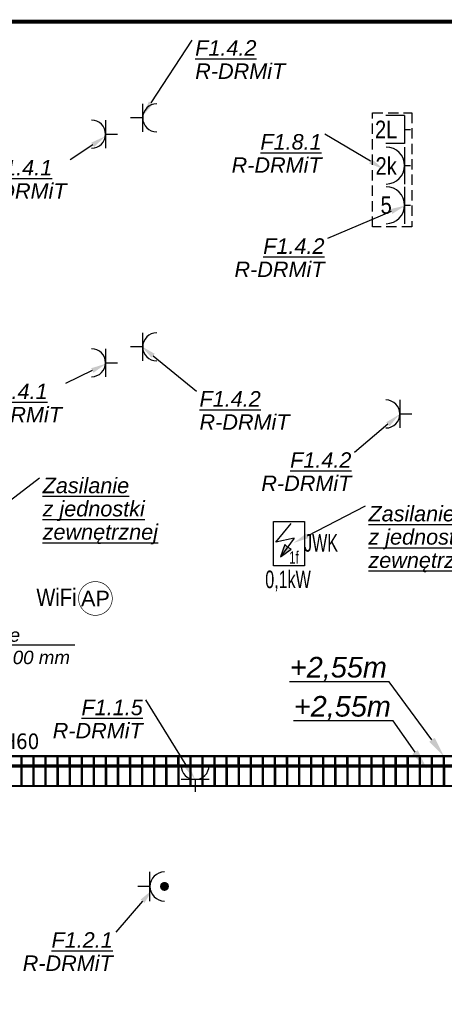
# Model space of a CAD drawing. Header units: millimetres. Extents: x 667417 to 821619, y 904330 to 1017710.
# Tile 7 of 13: x 688465 to 692580, y 910643 to 920178. Entities that reach past the tile are written whole.
import ezdxf
from ezdxf import colors
from ezdxf.entities.mleader import LeaderData, LeaderLine
from ezdxf.enums import TextEntityAlignment as Align
from ezdxf.math import Vec2, Vec3

# ---------------------------------------------------------------- set-up
doc = ezdxf.new("R2010")
doc.units = ezdxf.units.MM
doc.linetypes.add('DASHED', pattern=[0.75, 0.5, -0.25])
for name, color, linetype in [('_IE_Adresacja obwodów', 246, 'Continuous'), ('_IE_Gniazda_230V_IP20', 5, 'Continuous'), ('_IE_Gniazda_230V_IP44', 5, 'Continuous'), ('_IE_Punkty zasilania IE', 5, 'Continuous'), ('_IE_Strefy oddziaływania rozdzielnic elektrycznych', 240, 'Continuous'), ('_IE_Trasy kablowe IE', 150, 'Continuous'), ('_IE_Trasy kablowe IE - Power cable tray', 150, 'Continuous'), ('_IE_Trasy kablowe IT', 94, 'Continuous'), ('_IE_Zestaw_PEL', 5, 'Continuous')]:
    doc.layers.add(name, color=color, linetype=linetype)
doc.layers.add('_IE_otworowanie_opisy', color=10, linetype='Continuous', lineweight=25)
doc.layers.add('_IT_LAN_Gniazdo WIFI', color=104, linetype='Continuous', lineweight=35)
doc.styles.add('ARIAL', font='arial-narrow_[pl.allfont.net].ttf', dxfattribs={"width": 0.8})
doc.styles.add('IE_Koordynacja_tylko trasy$0$Standard', font='arial.ttf')
doc.styles.get("Standard").update_dxf_attribs({"font": 'ARIAL.TTF'})

# ---------------------------------------------------------------- blocks, each defined once
blk = doc.blocks.new('*U902')
at = {"layer": '_IE_Gniazda_230V_IP20', "color": 5}
for p, q in [((13.57, -13.57), (-13.57, -13.57)), ((0, -13.57), (0, -25.33))]:
    blk.add_line(p, q, dxfattribs=at)
blk.add_arc((0, 0), 13.57, 180, 0, dxfattribs=at)
blk = doc.blocks.new('*U927')
at = {"layer": '_IE_Gniazda_230V_IP20', "color": 5}
for p, q in [((13.57, 13.57), (13.57, -13.57)), ((13.57, 0), (25.33, 0))]:
    blk.add_line(p, q, dxfattribs=at)
blk.add_arc((0, 0), 13.57, 270, 90, dxfattribs=at)
blk = doc.blocks.new('*U2026')
at = {"layer": '_IE_Gniazda_230V_IP44'}
h = blk.add_hatch(color=256, dxfattribs=at)
edge = h.paths.add_edge_path()
edge.add_arc((-19.12, 18.26), 4.34, 0, 360)
for p, q in [((-33.23, 4.14), (-33.23, 32.37)), ((-33.24, 18.26), (-45, 18.26))]:
    blk.add_line(p, q, dxfattribs=at)
blk.add_circle((-19.12, 18.26), 3.62, dxfattribs=at)
blk.add_arc((-19.12, 18.26), 14.11, 90, 270, dxfattribs=at)
blk = doc.blocks.new('*U1223')
at = {"layer": '_IE_Gniazda_230V_IP20', "color": 5}
for p, q in [((-13.57, -13.57), (-13.57, 13.57)), ((-13.57, 0), (-25.33, 0))]:
    blk.add_line(p, q, dxfattribs=at)
blk.add_arc((0, 0), 13.57, 90, 270, dxfattribs=at)
blk = doc.blocks.new('*U1225')
at = {"layer": '_IE_Gniazda_230V_IP20', "color": 5}
for p, q in [((13.57, 13.57), (13.57, -13.57)), ((13.57, 0), (25.33, 0))]:
    blk.add_line(p, q, dxfattribs=at)
blk.add_arc((0, 0), 13.57, 270, 90, dxfattribs=at)
blk = doc.blocks.new('*U1757')
at = {"layer": '_IE_Zestaw_PEL', "color": 230, "linetype": 'DASHED', "ltscale": 20}
for p, q in [((17.16, -110.57), (17.16, 0)), ((17.16, 0), (55.28, 0)), ((55.28, 0), (55.28, -110.57)), ((55.28, -110.57), (17.16, -110.57))]:
    blk.add_line(p, q, dxfattribs=at)
at = {"layer": '_IE_Zestaw_PEL'}
for p, q in [((48.16, -2.66), (29.87, -2.66)), ((48.16, -2.66), (48.16, -29.83)), ((48.16, -16.1), (53.77, -16.1)), ((48.16, -29.83), (29.87, -29.83)), ((48.16, -33.23), (48.16, -69.06)), ((48.16, -51.15), (53.77, -51.15)), ((48.16, -71.66), (48.16, -107.49)), ((48.16, -89.57), (53.77, -89.57))]:
    blk.add_line(p, q, dxfattribs=at)
for centre in [(30.25, -51.15), (30.25, -89.57)]:
    blk.add_arc(centre, 17.91, 270, 90, dxfattribs=at)
at = {"layer": '_IE_Zestaw_PEL', "color": 240, "style": 'ARIAL', "flags": 12}
for tag, p in [('L2', (30.25, -16.1)), ('K2', (30.25, -51.15)), ('G2', (30.25, -89.57))]:
    blk.add_attdef(tag, text='', height=17, dxfattribs=at).set_placement(p, align=Align.MIDDLE)
blk = doc.blocks.new('*U2907')
at = {"layer": '_IT_LAN_Gniazdo WIFI', "color": 94, "linetype": 'ByBlock', "ltscale": 0.2, "const_width": 6.41}
blk.add_lwpolyline([(0, 163.4, 1), (0, -163.4, 1)], format="xyb", close=True, dxfattribs=at)
at = {"layer": '_IT_LAN_Gniazdo WIFI', "color": 94, "linetype": 'ByBlock', "ltscale": 0.2, "insert": (0, 0), "char_height": 150, "width": 47.09, "attachment_point": 5}
blk.add_mtext('AP', dxfattribs=at)
at = {"layer": '_IT_LAN_Gniazdo WIFI', "color": 240, "style": 'ARIAL', "flags": 12}
blk.add_attdef('WIFI', (-189.4, 177.2), '', height=170, dxfattribs=at)
blk = doc.blocks.new('*U2924')
h = blk.add_hatch()
h.set_pattern_fill('JIS_LC_8A', color=256, scale=15, angle=45)
h.set_pattern_definition([(90, (-6963.82, 50), (-117, 2e-14), []), (90, (-6953.21, 60.61), (-117, 2e-14), [])])
h.paths.add_polyline_path([(-9038.5, 91.7), (9038.5, 91.7), (9038.5, -91.7), (-9038.5, -91.7)])
for points in [[(-9038.5, 100), (9038.5, 100), (9038.5, -100), (-9038.5, -100)], [(-9038.5, 91.7), (9038.5, 91.7), (9038.5, -91.7), (-9038.5, -91.7)]]:
    blk.add_lwpolyline(points, close=True)
blk = doc.blocks.new('*U3269')
h = blk.add_hatch()
h.set_pattern_fill('JIS_LC_8A', color=256, scale=15, angle=45)
h.set_pattern_definition([(90, (8590.44, 2e-13), (-117, 2e-14), []), (90, (8601.04, 10.61), (-117, 2e-14), [])])
h.paths.add_polyline_path([(-9139.2, 41.7), (9139.2, 41.7), (9139.2, -41.7), (-9139.2, -41.7)])
for points in [[(-9139.2, 50), (9139.2, 50), (9139.2, -50), (-9139.2, -50)], [(-9139.2, 41.7), (9139.2, 41.7), (9139.2, -41.7), (-9139.2, -41.7)]]:
    blk.add_lwpolyline(points, close=True)
blk = doc.blocks.new('*U3255')
at = {"layer": '_IE_Punkty zasilania IE'}
blk.add_hatch(color=94, dxfattribs=at).paths.add_polyline_path([(6.79, 8.66), (17.26, 16.31), (13.72, 18.05), (10.99, 20.6)])
at = {"layer": '_IE_Punkty zasilania IE', "color": 0}
for p, q in [((0, 42.94), (30.1, 42.94)), ((0, 0), (0, 42.94)), ((30.1, 42.94), (30.1, 0)), ((30.1, 0), (0, 0))]:
    blk.add_line(p, q, dxfattribs=at)
at = {"layer": '_IE_Punkty zasilania IE', "color": 94}
for p, q in [((2.47, 22.96), (17.28, 41.04)), ((20.19, 26.82), (2.47, 22.96)), ((20.19, 26.82), (6.79, 8.66)), ((10.99, 20.6), (6.79, 8.66)), ((13.72, 18.05), (10.99, 20.6)), ((6.79, 8.66), (17.26, 16.31)), ((17.26, 16.31), (13.72, 18.05))]:
    blk.add_line(p, q, dxfattribs=at)
at = {"layer": '_IE_Punkty zasilania IE', "color": 0, "insert": (15.28, 14.2), "char_height": 12, "attachment_point": 1, "style": 'ARIAL'}
blk.add_mtext_dynamic_manual_height_columns('1f', width=17.6107, gutter_width=100, heights=[0], dxfattribs=at)
at = {"layer": '_IE_Punkty zasilania IE', "color": 0, "style": 'ARIAL', "width": 0.8, "flags": 12}
blk.add_attdef('URZADZENIE', text='', height=17, dxfattribs=at).set_placement((15.05, 47.86), align=Align.CENTER)

msp = doc.modelspace()

# ---------------------------------------------------------------- linework, layer by layer
at = {"layer": '_IE_Strefy oddziaływania rozdzielnic elektrycznych', "linetype": 'DASHED', "ltscale": 100, "const_width": 40}
msp.add_lwpolyline([(674461.8, 920158.2), (698582.9, 920158.2), (698582.9, 914771.1), (700863.3, 914771.1), (700863.3, 912577.2), (704561.4, 912577.2), (704561.4, 906467.7), (674461.8, 906467.7)], close=True, dxfattribs=at)

# ---------------------------------------------------------------- block references
at = {"layer": '_IE_Gniazda_230V_IP20', "xscale": 10, "yscale": 10, "zscale": 10}
for name, p in [('*U1223', (689792.7, 919227.4)), ('*U1225', (689161, 919069.6)), ('*U1223', (689792.7, 917009.4)), ('*U1225', (689161, 916856.1)), ('*U927', (692013.5, 916360.1)), ('*U902', (690164.5, 912955.5))]:
    msp.add_blockref(name, p, dxfattribs=at)
at = {"layer": '_IE_Gniazda_230V_IP44', "xscale": 10, "yscale": 10, "zscale": 10}
msp.add_blockref('*U2026', (690059.3, 911601.9), dxfattribs=at)
at = {"layer": '_IE_Punkty zasilania IE'}
ref = msp.add_blockref('*U3255', (690924, 914888.6), dxfattribs=dict(at, xscale=10, yscale=10, zscale=10))
ref.add_attrib('URZADZENIE', 'JWK', dxfattribs={"color": 0, "height": 170, "style": 'ARIAL', "width": 0.8, "flags": 12}).set_placement((691385.3, 915026.5), align=Align.CENTER)
ref.add_attrib('MOC', '0,1kW', dxfattribs={"color": 0, "height": 170, "style": 'ARIAL', "width": 0.8, "flags": 12}).set_placement((691065.5, 914673.1), align=Align.CENTER)
at = {"layer": '_IE_Trasy kablowe IE', "rotation": 180}
msp.add_blockref('*U2924', (691607.6, 912851.3), dxfattribs=at)
at = {"layer": '_IE_Trasy kablowe IT'}
msp.add_blockref('*U3269', (691504, 913001.3), dxfattribs=at)
at = {"layer": '_IE_Zestaw_PEL', "xscale": 10, "yscale": 10, "zscale": 10}
msp.add_blockref('*U1757', (691714, 919277.4), dxfattribs=at).add_auto_attribs({'L2': '2L', 'G2': '5', 'K2': '2k'})
at = {"layer": '_IT_LAN_Gniazdo WIFI'}
ref = msp.add_blockref('*U2907', (689198.7, 914573.2), dxfattribs=at)
ref.add_attrib('WIFI', 'WiFi', (688626.5, 914499.7), dxfattribs={"color": 240, "height": 170, "style": 'ARIAL', "flags": 12})

# ---------------------------------------------------------------- texts
at = {"layer": '_IE_Trasy kablowe IT', "insert": (687842.5, 913265.6), "char_height": 150, "attachment_point": 1}
msp.add_mtext('{\\fTahoma|b0|i0|c238|p34;K100H60}', dxfattribs=at)

# ---------------------------------------------------------------- leaders
at = {"layer": '_IE_Adresacja obwodów'}
ml = msp.add_multileader_mtext('Standard', dxfattribs=at)
ml.set_content('{\\L\\fArial|b0|i1|c238|p34;F1.4.2\\P\\lR-DRMiT}', color=256)
ml.set_leader_properties()
ml.build(insert=Vec2(0, 0))
ml.multileader.update_dxf_attribs({"has_dogleg": 0, "has_text_frame": 1, "text_left_attachment_type": 0, "text_right_attachment_type": 0, "dogleg_length": 0, "arrow_head_size": 150})
ctx = ml.context
ctx.base_point, ctx.char_height, ctx.arrow_head_size, ctx.landing_gap_size, ctx.plane_origin = Vec3(690135.8, 919979.9), 150, 150, 30, Vec3(687009.8, 912019.9)
ctx.left_attachment, ctx.right_attachment = 0, 0
notes = []
notes.append((ctx, [(0, (1, 1, 0), (690135.8, 919979.9), (1, 0), 0, [(0, [(689655.3, 919247.4)], 0, [])])]))
ctx.mtext.insert, ctx.mtext.width, ctx.mtext.line_spacing_factor, ctx.mtext.flow_direction = Vec3(690165.8, 919979.9), 800, 0.9, 5
ml = msp.add_multileader_mtext('Standard', dxfattribs=at)
ml.set_content('{\\L\\fArial|b0|i1|c238|p34;F1.4.1\\P\\lR-DRMiT}', color=256)
ml.set_leader_properties()
ml.build(insert=Vec2(0, 0))
ml.multileader.update_dxf_attribs({"has_dogleg": 0, "has_text_frame": 1, "text_left_attachment_type": 0, "text_right_attachment_type": 0, "dogleg_length": 0, "arrow_head_size": 150})
ctx = ml.context
ctx.base_point, ctx.char_height, ctx.arrow_head_size, ctx.landing_gap_size, ctx.plane_origin = Vec3(688011.6, 918820), 150, 150, 30, Vec3(684989.6, 910773.2)
ctx.left_attachment, ctx.right_attachment, ctx.text_align_type = 0, 0, 1
notes.append((ctx, [(0, (1, 1, 0), (688954.4, 918820), (-1, 0), 0, [(0, [(689296.7, 919050.5)], 0, [])])]))
ctx.mtext.insert, ctx.mtext.width, ctx.mtext.alignment, ctx.mtext.line_spacing_factor, ctx.mtext.flow_direction = Vec3(688483, 918820), 800, 2, 0.9, 5
ml = msp.add_multileader_mtext('Standard', dxfattribs=at)
ml.set_content('{\\L\\fArial|b0|i1|c238|p34;F1.8.1\\P\\lR-DRMiT}', color=256)
ml.set_leader_properties()
ml.build(insert=Vec2(0, 0))
ml.multileader.update_dxf_attribs({"has_dogleg": 0, "has_text_frame": 1, "text_left_attachment_type": 0, "text_right_attachment_type": 0, "dogleg_length": 0, "arrow_head_size": 150})
ctx = ml.context
ctx.base_point, ctx.char_height, ctx.arrow_head_size, ctx.landing_gap_size, ctx.plane_origin = Vec3(690478.5, 919070.2), 150, 150, 30, Vec3(687397.3, 912085.6)
ctx.left_attachment, ctx.right_attachment, ctx.text_align_type = 0, 0, 2
notes.append((ctx, [(0, (1, 1, 0), (691421.3, 919070.2), (-1, 0), 0, [(0, [(691993.2, 918730)], 0, [])])]))
ctx.mtext.insert, ctx.mtext.width, ctx.mtext.alignment, ctx.mtext.line_spacing_factor, ctx.mtext.flow_direction = Vec3(691391.3, 919070.2), 800, 3, 0.9, 5
ml = msp.add_multileader_mtext('Standard', dxfattribs=at)
ml.set_content('{\\L\\fArial|b0|i1|c238|p34;F1.4.2\\P\\lR-DRMiT}', color=256)
ml.set_leader_properties()
ml.build(insert=Vec2(0, 0))
ml.multileader.update_dxf_attribs({"has_dogleg": 0, "has_text_frame": 1, "text_left_attachment_type": 0, "text_right_attachment_type": 0, "dogleg_length": 0, "arrow_head_size": 150})
ctx = ml.context
ctx.base_point, ctx.char_height, ctx.arrow_head_size, ctx.landing_gap_size, ctx.plane_origin = Vec3(690506.2, 918060.7), 150, 150, 30, Vec3(687610.2, 910100.7)
ctx.left_attachment, ctx.right_attachment, ctx.text_align_type = 0, 0, 2
notes.append((ctx, [(0, (1, 1, 0), (691449, 918060.7), (-1, 0), 0, [(0, [(692204.6, 918378.9)], 0, [])])]))
ctx.mtext.insert, ctx.mtext.width, ctx.mtext.alignment, ctx.mtext.line_spacing_factor, ctx.mtext.flow_direction = Vec3(691419, 918060.7), 800, 3, 0.9, 5
ml = msp.add_multileader_mtext('Standard', dxfattribs=at)
ml.set_content('{\\L\\fArial|b0|i1|c238|p34;F1.4.2\\P\\lR-DRMiT}', color=256)
ml.set_leader_properties()
ml.build(insert=Vec2(0, 0))
ml.multileader.update_dxf_attribs({"has_dogleg": 0, "has_text_frame": 1, "text_left_attachment_type": 0, "text_right_attachment_type": 0, "dogleg_length": 0, "arrow_head_size": 150})
ctx = ml.context
ctx.base_point, ctx.char_height, ctx.arrow_head_size, ctx.landing_gap_size, ctx.plane_origin = Vec3(690177.5, 916581.5), 150, 150, 30, Vec3(687051.5, 908621.5)
ctx.left_attachment, ctx.right_attachment = 0, 0
notes.append((ctx, [(0, (1, 1, 0), (690177.5, 916581.5), (1, 0), 0, [(0, [(689641.5, 917018.3)], 0, [])])]))
ctx.mtext.insert, ctx.mtext.width, ctx.mtext.line_spacing_factor, ctx.mtext.flow_direction = Vec3(690207.5, 916581.5), 800, 0.9, 5
ml = msp.add_multileader_mtext('Standard', dxfattribs=at)
ml.set_content('{\\L\\fArial|b0|i1|c238|p34;F1.4.1\\P\\lR-DRMiT}', color=256)
ml.set_leader_properties()
ml.build(insert=Vec2(0, 0))
ml.multileader.update_dxf_attribs({"has_dogleg": 0, "has_text_frame": 1, "text_left_attachment_type": 0, "text_right_attachment_type": 0, "dogleg_length": 0, "arrow_head_size": 150})
ctx = ml.context
ctx.base_point, ctx.char_height, ctx.arrow_head_size, ctx.landing_gap_size, ctx.plane_origin = Vec3(687966.8, 916653.5), 150, 150, 30, Vec3(684995.5, 908569.6)
ctx.left_attachment, ctx.right_attachment, ctx.text_align_type = 0, 0, 1
notes.append((ctx, [(0, (1, 1, 0), (688909.6, 916653.5), (-1, 0), 0, [(0, [(689302.6, 916846.9)], 0, [])])]))
ctx.mtext.insert, ctx.mtext.width, ctx.mtext.alignment, ctx.mtext.line_spacing_factor, ctx.mtext.flow_direction = Vec3(688438.2, 916653.5), 800, 2, 0.9, 5
ml = msp.add_multileader_mtext('Standard', dxfattribs=at)
ml.set_content('{\\L\\fArial|b0|i1|c238|p34;F1.4.2\\P\\lR-DRMiT}', color=256)
ml.set_leader_properties()
ml.build(insert=Vec2(0, 0))
ml.multileader.update_dxf_attribs({"has_dogleg": 0, "has_text_frame": 1, "text_left_attachment_type": 0, "text_right_attachment_type": 0, "dogleg_length": 0, "arrow_head_size": 150})
ctx = ml.context
ctx.base_point, ctx.char_height, ctx.arrow_head_size, ctx.landing_gap_size, ctx.plane_origin = Vec3(690766.6, 915988.4), 150, 150, 30, Vec3(687694.7, 907755)
ctx.left_attachment, ctx.right_attachment, ctx.text_align_type = 0, 0, 2
notes.append((ctx, [(0, (1, 1, 0), (691709.4, 915988.4), (-1, 0), 0, [(0, [(692146.9, 916357.1)], 0, [])])]))
ctx.mtext.insert, ctx.mtext.width, ctx.mtext.alignment, ctx.mtext.line_spacing_factor, ctx.mtext.flow_direction = Vec3(691679.4, 915988.4), 800, 3, 0.9, 5
ml = msp.add_multileader_mtext('Standard', dxfattribs=at)
ml.set_content('{\\L\\fArial|b0|i1|c238|p34;Zasilanie\\Pz jednostki\\Pzewnętrznej}', color=256)
ml.set_leader_properties()
ml.build(insert=Vec2(0, 0))
ml.multileader.update_dxf_attribs({"has_dogleg": 0, "has_text_frame": 1, "text_left_attachment_type": 0, "text_right_attachment_type": 0, "dogleg_length": 0, "arrow_head_size": 150})
ctx = ml.context
ctx.base_point, ctx.char_height, ctx.arrow_head_size, ctx.landing_gap_size, ctx.plane_origin = Vec3(688657.4, 915742.8), 150, 150, 30, Vec3(685502.2, 906933.1)
ctx.left_attachment, ctx.right_attachment = 0, 0
notes.append((ctx, [(0, (1, 1, 0), (688657.4, 915742.8), (1, 0), 0, [(0, [(687934.3, 915187.3)], 0, [])])]))
ctx.mtext.insert, ctx.mtext.width, ctx.mtext.line_spacing_factor, ctx.mtext.flow_direction = Vec3(688687.4, 915742.8), 1316.195, 0.9, 5
ml = msp.add_multileader_mtext('Standard', dxfattribs=at)
ml.set_content('{\\L\\fArial|b0|i1|c238|p34;Zasilanie\\Pz jednostki\\Pzewnętrznej}', color=256)
ml.set_leader_properties()
ml.build(insert=Vec2(0, 0))
ml.multileader.update_dxf_attribs({"has_dogleg": 0, "has_text_frame": 1, "text_left_attachment_type": 0, "text_right_attachment_type": 0, "dogleg_length": 0, "arrow_head_size": 150})
ctx = ml.context
ctx.base_point, ctx.char_height, ctx.arrow_head_size, ctx.landing_gap_size, ctx.plane_origin = Vec3(691814.6, 915469.5), 150, 150, 30, Vec3(688687.3, 906857.1)
ctx.left_attachment, ctx.right_attachment = 0, 0
notes.append((ctx, [(0, (1, 1, 0), (691814.6, 915469.5), (1, 0), 0, [(0, [(691119.4, 915111.3)], 0, [])])]))
ctx.mtext.insert, ctx.mtext.width, ctx.mtext.line_spacing_factor, ctx.mtext.flow_direction = Vec3(691844.6, 915469.5), 1240.796, 0.9, 5
ml = msp.add_multileader_mtext('Standard', dxfattribs=at)
ml.set_content('{\\L\\fArial|b0|i1|c238|p34;F1.1.5\\P\\lR-DRMiT}', color=256)
ml.set_leader_properties()
ml.build(insert=Vec2(0, 0))
ml.multileader.update_dxf_attribs({"has_dogleg": 0, "has_text_frame": 1, "text_left_attachment_type": 0, "text_right_attachment_type": 0, "dogleg_length": 0, "arrow_head_size": 150})
ctx = ml.context
ctx.base_point, ctx.char_height, ctx.arrow_head_size, ctx.landing_gap_size, ctx.plane_origin = Vec3(688744.7, 913593.1), 150, 150, 30, Vec3(685663.4, 905224.3)
ctx.left_attachment, ctx.right_attachment, ctx.text_align_type = 0, 0, 2
notes.append((ctx, [(0, (1, 1, 0), (689687.6, 913593.1), (-1, 0), 0, [(0, [(690164.5, 912820.6)], 0, [])])]))
ctx.mtext.insert, ctx.mtext.width, ctx.mtext.alignment, ctx.mtext.line_spacing_factor, ctx.mtext.flow_direction = Vec3(689657.6, 913593.1), 800, 3, 0.9, 5
ml = msp.add_multileader_mtext('Standard', dxfattribs=at)
ml.set_content('{\\L\\fArial|b0|i1|c238|p34;F1.2.1\\P\\lR-DRMiT}', color=256)
ml.set_leader_properties()
ml.build(insert=Vec2(0, 0))
ml.multileader.update_dxf_attribs({"has_dogleg": 0, "has_text_frame": 1, "text_left_attachment_type": 0, "text_right_attachment_type": 0, "dogleg_length": 0, "arrow_head_size": 150})
ctx = ml.context
ctx.base_point, ctx.char_height, ctx.arrow_head_size, ctx.landing_gap_size, ctx.plane_origin = Vec3(688454.2, 911341.2), 150, 150, 30, Vec3(685252.7, 904158.5)
ctx.left_attachment, ctx.right_attachment, ctx.text_align_type = 0, 0, 2
notes.append((ctx, [(0, (1, 1, 0), (689397, 911341.2), (-1, 0), 0, [(0, [(689753.7, 911754.8)], 0, [])])]))
ctx.mtext.insert, ctx.mtext.width, ctx.mtext.alignment, ctx.mtext.line_spacing_factor, ctx.mtext.flow_direction = Vec3(689367, 911341.2), 800, 3, 0.9, 5
at = {"layer": '_IE_otworowanie_opisy', "linetype": 'ByBlock'}
ml = msp.add_multileader_mtext('Standard', dxfattribs=at)
ml.set_content('{\\fArial|b0|i1|c238|p34;Otwór w ścianie \\Pwymiary 360x100 mm\\PS=+2,53m}', color=1)
ml.set_leader_properties()
ml.build(insert=Vec2(0, 0))
ml.multileader.update_dxf_attribs({"has_text_frame": 1, "text_left_attachment_type": 6, "text_right_attachment_type": 6, "dogleg_length": 0.36, "arrow_head_size": 150})
ctx = ml.context
ctx.base_point, ctx.char_height, ctx.arrow_head_size, ctx.landing_gap_size, ctx.plane_origin, ctx.plane_x_axis, ctx.plane_y_axis = Vec3(687166.5, 914126.4), 130, 150, 20, Vec3(715538.3, 897275.4), Vec3(1, -0.000598), Vec3(0.000598, 1)
ctx.left_attachment, ctx.right_attachment = 6, 6
notes.append((ctx, [(0, (1, 1, 0), (687094.1, 914126.5), (1, -0.000598), 72.4, [(2, [(686624.3, 913092.2), (687094.1, 914126.5)], 0, [])])]))
ctx.mtext.insert, ctx.mtext.text_direction, ctx.mtext.rotation, ctx.mtext.width, ctx.mtext.flow_direction = Vec3(687186.6, 914284.9), Vec3(1, -0.000598), 6.282588, 2778.303, 5
at = {"layer": '_IE_Trasy kablowe IE - Power cable tray'}
ml = msp.add_multileader_mtext('Standard', dxfattribs=at)
ml.set_content('{\\fArial|b0|i1|c238|p34;+2,55m}', color=256, style='IE_Koordynacja_tylko trasy$0$Standard')
ml.set_leader_properties()
ml.build(insert=Vec2(0, 0))
ml.multileader.update_dxf_attribs({"text_left_attachment_type": 6, "text_right_attachment_type": 6, "dogleg_length": 3.6, "arrow_head_size": 200})
ctx = ml.context
ctx.base_point, ctx.char_height, ctx.arrow_head_size, ctx.landing_gap_size, ctx.plane_origin = Vec3(691133.1, 913387.7), 200, 200, 20, Vec3(693777.8, 919452.6)
ctx.left_attachment, ctx.right_attachment, ctx.text_align_type = 6, 6, 2
notes.append((ctx, [(1, (1, 1, 0), (692085.6, 913387.7), (-1, 0), 3.6, [(0, [(692410.7, 912921.4)], 0, [])])]))
ctx.mtext.insert, ctx.mtext.alignment, ctx.mtext.flow_direction = Vec3(692062, 913628.9), 3, 5
at = {"layer": '_IE_Trasy kablowe IT'}
ml = msp.add_multileader_mtext('Standard', dxfattribs=at)
ml.set_content('{\\fArial|b0|i1|c238|p34;+2,55m}', color=256, style='IE_Koordynacja_tylko trasy$0$Standard')
ml.set_leader_properties()
ml.build(insert=Vec2(0, 0))
ml.multileader.update_dxf_attribs({"text_left_attachment_type": 6, "text_right_attachment_type": 6, "dogleg_length": 3.6, "arrow_head_size": 200})
ctx = ml.context
ctx.base_point, ctx.char_height, ctx.arrow_head_size, ctx.landing_gap_size, ctx.plane_origin = Vec3(691094.5, 913766.3), 200, 200, 20, Vec3(693739.2, 919831.1)
ctx.left_attachment, ctx.right_attachment, ctx.text_align_type = 6, 6, 2
notes.append((ctx, [(1, (1, 1, 0), (692047, 913766.3), (-1, 0), 3.6, [(0, [(692578.4, 913042.9)], 0, [])])]))
ctx.mtext.insert, ctx.mtext.alignment, ctx.mtext.flow_direction = Vec3(692023.4, 914007.5), 3, 5
for ctx, leaders in notes:
    for number, flags, end, landing, length, lines in leaders:
        leader = LeaderData()
        leader.index, (leader.has_last_leader_line, leader.has_dogleg_vector, leader.attachment_direction) = number, flags
        leader.last_leader_point, leader.dogleg_vector, leader.dogleg_length = Vec3(end), Vec3(landing), length
        for number, points, colour, breaks in lines:
            line = LeaderLine()
            line.index, line.vertices, line.color, line.breaks = number, Vec3.list(points), colors.encode_raw_color(colour), breaks
            leader.lines.append(line)
        ctx.leaders.append(leader)

doc.saveas('drawing.dxf')
